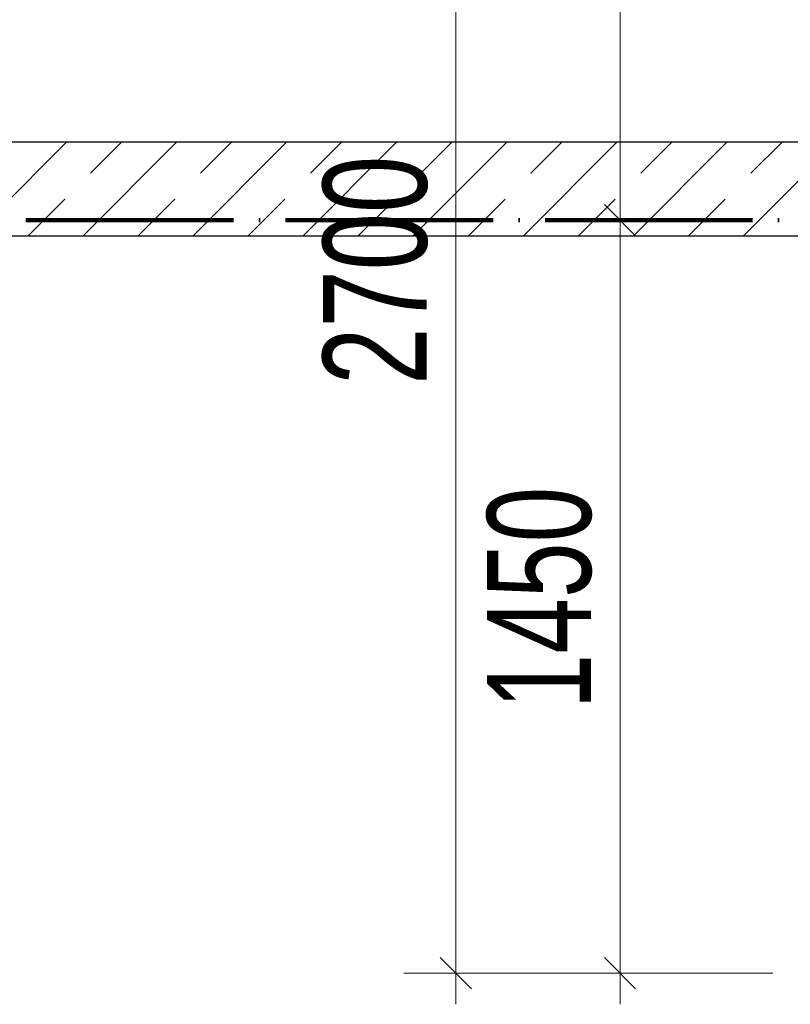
# Model space of a CAD drawing. Header units: millimetres. Extents: x 0 to 60000, y 0 to 29700.
# Tile 76 of 86: x 33850 to 35335, y 20265 to 22161. Entities that reach past the tile are written whole.
import ezdxf

# ---------------------------------------------------------------- set-up
doc = ezdxf.new("R2010")
doc.units = ezdxf.units.MM
for name, pattern in [('ALL_S16', [170, 100, -70]), ('STRICHPUNKT2_S11', [500, 400, -50, 0, -50]), ('STRICHPUNKT2_S5', [1100, 800, -100, 100, -100])]:
    doc.linetypes.add(name, pattern=pattern)
for name, color, linetype, lineweight in [('Ogólne', 7, 'Continuous', 25), ('Osie', 30, 'STRICHPUNKT2_S5', 18), ('Ściana nośna', 7, 'Continuous', 70)]:
    doc.layers.add(name, color=color, linetype=linetype, lineweight=lineweight)
doc.styles.add('ARIAL', font='ARIAL.TTF')

msp = doc.modelspace()

# ---------------------------------------------------------------- linework, layer by layer
at = {"layer": 'Ogólne', "color": 4, "linetype": 'Continuous', "lineweight": 13, "transparency": 33554687}
for p, q in [((35006.9, 21774.8), (35006.9, 23024.8)), ((35036.9, 21744.8), (34976.9, 21804.8)), ((35006.9, 21774.8), (34906.9, 21774.8)), ((35006.9, 21774.8), (35106.9, 21774.8)), ((35006.9, 21774.8), (35079.4, 21774.8)), ((34720.5, 20294.8), (34660.5, 20354.8)), ((35036.9, 20294.8), (34976.9, 20354.8)), ((34690.5, 20324.8), (34590.5, 20324.8)), ((34690.5, 20324.8), (34790.5, 20324.8)), ((34690.5, 20324.8), (35301, 20324.8)), ((34690.5, 20324.8), (34690.5, 20264.8)), ((35006.9, 20324.8), (34906.9, 20324.8)), ((35006.9, 20324.8), (35106.9, 20324.8)), ((35006.9, 20324.8), (35301, 20324.8)), ((35006.9, 20324.8), (35006.9, 20264.8))]:
    msp.add_line(p, q, dxfattribs=at)
for points in [[(34690.5, 20324.8), (34690.5, 21303.9), (34690.5, 21303.9), (34690.5, 23024.8)], [(35006.9, 20324.8), (35006.9, 20679.4), (35006.9, 20679.4), (35006.9, 21774.8)]]:
    msp.add_lwpolyline(points, dxfattribs=at)
at = {"layer": 'Osie', "color": 1, "linetype": 'STRICHPUNKT2_S11', "lineweight": 140, "transparency": 33554687}
msp.add_line((3356, 21774.8), (44814, 21774.8), dxfattribs=at)
at = {"layer": 'Ściana nośna', "color": 3, "linetype": 'Continuous', "lineweight": 25, "transparency": 33554687}
for p, q in [((36026, 21924.8), (30393, 21924.8)), ((30393, 21744.8), (36026, 21744.8))]:
    msp.add_line(p, q, dxfattribs=at)
at = {"layer": 'Ściana nośna', "color": 8, "linetype": 'Continuous', "lineweight": 35, "transparency": 33554687}
for p, q in [((33760, 21744.8), (33940, 21924.8)), ((33972.1, 21744.8), (34152.1, 21924.8)), ((34184.3, 21744.8), (34364.3, 21924.8)), ((34396.4, 21744.8), (34576.4, 21924.8)), ((34608.5, 21744.8), (34788.5, 21924.8)), ((34820.7, 21744.8), (35000.7, 21924.8)), ((35032.8, 21744.8), (35212.8, 21924.8)), ((35244.9, 21744.8), (35424.9, 21924.8))]:
    msp.add_line(p, q, dxfattribs=at)
at = {"layer": 'Ściana nośna', "color": 8, "linetype": 'ALL_S16', "lineweight": 35, "transparency": 33554687}
for p, q in [((33866.1, 21744.8), (34046.1, 21924.8)), ((34078.2, 21744.8), (34258.2, 21924.8)), ((34290.3, 21744.8), (34470.3, 21924.8)), ((34502.5, 21744.8), (34682.5, 21924.8)), ((34714.6, 21744.8), (34894.6, 21924.8)), ((34926.7, 21744.8), (35106.7, 21924.8)), ((35138.9, 21744.8), (35318.9, 21924.8))]:
    msp.add_line(p, q, dxfattribs=at)

# ---------------------------------------------------------------- texts
at = {"layer": 'Ogólne', "color": 3, "linetype": 'Continuous', "lineweight": 25, "transparency": 33554687, "char_height": 200, "attachment_point": 7, "rotation": 90, "style": 'ARIAL'}
for s, insert, width in [('\\W0.71;2700', (34637.1, 21457.6), 514.964), ('\\W0.69;1450', (34953.4, 20832.6), 513.243)]:
    msp.add_mtext(s, dxfattribs=dict(at, insert=insert, width=width))

doc.saveas('drawing.dxf')
